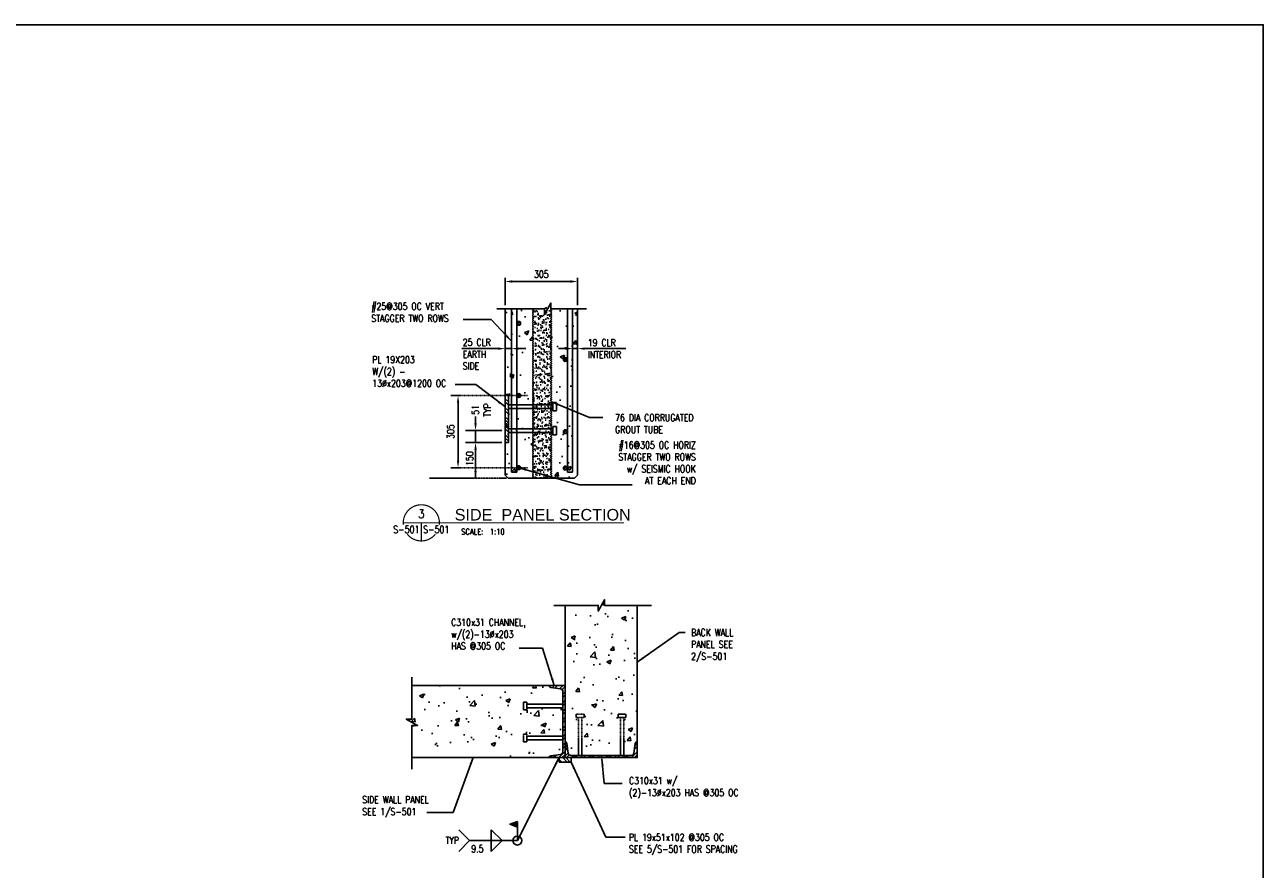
# Model space of a CAD drawing. Header units: millimetres. Extents: x 0 to 65074, y -1001 to 24994.
# Tile 6 of 6: x 59841 to 65074, y 1679 to 5247. Entities that reach past the tile are written whole.
import ezdxf
from ezdxf.enums import TextEntityAlignment as Align

# ---------------------------------------------------------------- set-up
doc = ezdxf.new("R2010")
doc.units = ezdxf.units.MM
doc.linetypes.add('CENTER2', pattern=[1.125, 0.75, -0.125, 0.125, -0.125])
doc.linetypes.add('HIDDEN2', pattern=[0.1875, 0.125, -0.0625])
for name, color, linetype in [('A-Anno-Note', 2, 'Continuous'), ('E-ANNO-TEXT', 3, 'Continuous'), ('S-ANNO-CNTR', 1, 'CENTER2'), ('S-ANNO-DIMS', 2, 'Continuous'), ('S-ANNO-REVS_B', 3, 'Continuous'), ('S-ANNO-SHDE', 8, 'Continuous'), ('S-ANNO-TEXT', 3, 'Continuous'), ('S-BREAK', 1, 'Continuous'), ('S-SECT-CONC', 3, 'Continuous'), ('S-SECT-PATT', 1, 'Continuous'), ('S-SECT-RBAR', 5, 'Continuous'), ('S-SECT-STLS', 3, 'Continuous'), ('S-STRL-MISC', 2, 'Continuous')]:
    doc.layers.add(name, color=color, linetype=linetype)
doc.styles.add('BASE12', font='romans.shx', dxfattribs={"width": 0.8, "height": 1.5})
doc.styles.add('ROMANS', font='ROMANS.shx', dxfattribs={"width": 0.8})
doc.styles.add('SWISS', font='swiss.ttf', dxfattribs={"width": 0.8, "height": 0.25})
doc.styles.add('Text', font='romans.shx', dxfattribs={"width": 0.8, "height": 3})
doc.dimstyles.get("Standard").update_dxf_attribs({"dimtxt": 0.125, "dimasz": 0.125, "dimexe": 0.18, "dimexo": 0.0625, "dimgap": 0.125, "dimtad": 0, "dimtih": 1, "dimtoh": 1, "dimdec": 4, "dimzin": 0, "dimdsep": 46, "dimtxsty": 'Text', "dimcen": 0.125, "dimclrt": 2, "dimadec": 0, "dimazin": 0, "dimtfac": 1, "dimtdec": 4, "dimtofl": 0, "dimtmove": 0, "dimatfit": 3, "dimfxl": 0.18, "dimtolj": 1, "dimtzin": 0, "dimarcsym": 0})
pattern_1 = [(45, (5502.264, -8493.055), (-6.717501, 6.717501), []), (45, (5502.264, -8488.305), (-6.717501, 6.717501), [])]
pattern_2 = [(45, (5606.2, -8493.055), (-6.717501, 6.717501), []), (45, (5606.2, -8488.305), (-6.717501, 6.717501), [])]
pattern_3 = [(50, (-297.19, 0), (182.1841, -15.93904), [19.05, -209.55]), (355, (-297.19, 0), (-35.24284, 191.0568), [15.24, -167.64]), (100.4514, (-282, -1.33), (146.9414, 175.11764), [16.19, -178.0901]), (46.1842, (-297.19, 50.8), (271.0792, -42.0418), [28.575, -314.325]), (96.6356, (-274.6, 47.3), (237.4043, 247.4259), [24.285, -267.1351]), (351.1842, (-297.2, 50.8), (237.4041, 247.4261), [22.86, -251.46]), (21, (-271.79, 38.1), (151.6144, -102.2652), [19.05, -209.55]), (326, (-271.79, 38.1), (61.8021, 184.1881), [15.24, -167.64]), (71.4514, (-259.15, 29.58), (213.41655, 81.92275), [16.19, -178.0901]), (37.5, (-297.187, 0), (3.0886, 84.55504), [0, -165.608, 0, -170.18, 0, -168.275]), (7.5, (-297.19, 0), (66.81966, 100.18057), [0, -97.028, 0, -161.798, 0, -64.135]), (327.5, (-353.83, 0), (135.5909, -5.72894), [0, -63.5, 0, -198.12, 0, -262.89]), (317.5, (-379.23, 0), (148.12929, 25.42667), [0, -82.55, 0, -131.572, 0, -186.69])]

# ---------------------------------------------------------------- blocks, each defined once
blk = doc.blocks.new('DETNAME')
at = {"layer": 'A-Anno-Note', "const_width": 0.528}
for points in [[(15.84, -0.78, 1.103686), (0.04, -0.78, 1)], [(14.11, -4.99, -0.477231), (1.77, -4.99, -0.477231)]]:
    blk.add_lwpolyline(points, format="xyb", dxfattribs=at)
at = {"layer": 'A-Anno-Note'}
for points, const_width in [([(0, 0), (92.59, 0)], 0.396), ([(7.94, 0), (7.94, -7.94)], 0.528)]:
    blk.add_lwpolyline(points, dxfattribs=dict(at, const_width=const_width))
at = {"color": 6, "style": 'ROMANS', "width": 0.8}
blk.add_attdef('00', text='', height=3.17, dxfattribs=at).set_placement((7.94, 3.97), align=Align.MIDDLE)
at = {"color": 2, "style": 'SWISS'}
blk.add_attdef('DETAILNAME', (28.58, 1.28), '', height=6.35, dxfattribs=at)
at = {"layer": 'A-Anno-Note', "style": 'ROMANS', "width": 0.8}
blk.add_attdef('S-', text='', height=3.17, dxfattribs=at).set_placement((7.14, -4.47), align=Align.RIGHT)
for tag, p in [('S-', (8.73, -4.47)), ('SCALE:', (28.41, -5.14))]:
    blk.add_attdef(tag, p, '', height=3.17, dxfattribs=at)
blk = doc.blocks.new('Weld_Field')
blk.add_hatch(color=256).paths.add_polyline_path([(0, 0.315), (-0.124, 0.27), (0, 0.225)])
blk.add_line((0, 0), (0, 0.225))
blk.add_lwpolyline([(0, 0.315), (-0.124, 0.27), (0, 0.225)], close=True)

msp = doc.modelspace()

# ---------------------------------------------------------------- hatches: boundary and pattern name
at = {"layer": 'S-ANNO-SHDE'}
h = msp.add_hatch(dxfattribs=at)
h.set_pattern_fill('AR-CONC', color=256, scale=25.4, style=0)
h.set_pattern_definition([(50, (-320.79, -410.04), (182.1841, -15.93904), [19.05, -209.55]), (355, (-320.79, -410.04), (-35.24284, 191.0568), [15.24, -167.64]), (100.4514, (-305.6, -411.37), (146.9414, 175.11764), [16.19, -178.0901]), (46.1842, (-320.8, -359.24), (271.0792, -42.0418), [28.575, -314.325]), (96.6356, (-298.2, -362.75), (237.4043, 247.4259), [24.285, -267.1351]), (351.1842, (-320.8, -359.24), (237.4041, 247.4261), [22.86, -251.46]), (21, (-295.39, -371.94), (151.6144, -102.2652), [19.05, -209.55]), (326, (-295.39, -371.94), (61.8021, 184.1881), [15.24, -167.64]), (71.4514, (-282.76, -380.47), (213.41655, 81.92275), [16.19, -178.0901]), (37.5, (-320.79, -410.043), (3.0886, 84.55504), [0, -165.608, 0, -170.18, 0, -168.275]), (7.5, (-320.79, -410.04), (66.81966, 100.18057), [0, -97.028, 0, -161.798, 0, -64.135]), (327.5, (-377.43, -410.04), (135.5909, -5.72894), [0, -63.5, 0, -198.12, 0, -262.89]), (317.5, (-402.83, -410.04), (148.12929, 25.42667), [0, -82.55, 0, -131.572, 0, -186.69])])
h.paths.add_polyline_path([(61870.8, 4046.9), (61871, 3344.2), (61884, 3331.2), (61987.2, 3332.6), (61987.2, 4046.9)])
h.paths.add_polyline_path([(62066.6, 4046.9), (62176.9, 4046.9), (62176.9, 3344.2), (62163.9, 3331.2), (62065.4, 3331.2)])
h = msp.add_hatch(dxfattribs=at)
h.set_pattern_fill('AR-CONC', color=256, scale=25.4, style=0)
h.set_pattern_definition(pattern_3)
h.paths.add_polyline_path([(62429.1, 2793.3), (62291.3, 2793.3), (62291.3, 2817.3), (62264.2, 2769.3), (62264.2, 2793.3), (62124.1, 2793.3), (62124.1, 2217.2, -0.376373), (62132.2, 2210.2), (62137.8, 2169.4, 0.372741), (62149.5, 2159.3), (62180.9, 2159.3), (62180.9, 2319.4), (62171.4, 2319.4), (62171.4, 2333.7), (62204.8, 2333.7), (62204.8, 2319.4), (62195.2, 2319.4), (62195.2, 2159.3), (62357.8, 2159.3), (62357.8, 2319.4), (62348.2, 2319.4), (62348.2, 2333.7), (62381.6, 2333.7), (62381.6, 2319.4), (62372, 2319.4), (62372, 2159.3), (62403.5, 2159.3, 0.372741), (62415.2, 2169.4), (62420.8, 2210.2, -0.375405), (62428.9, 2217.2)])
h = msp.add_hatch(dxfattribs=at)
h.set_pattern_fill('AR-CONC', color=256, scale=25.4, style=0)
h.set_pattern_definition(pattern_3)
h.paths.add_polyline_path([(62115, 2361.2), (61963, 2361.2), (61963, 2351.7), (61948.7, 2351.7), (61948.7, 2385.1), (61963, 2385.1), (61963, 2375.5), (62115, 2375.5), (62115, 2429.8, 0.372741), (62104.9, 2441.5), (62064.1, 2447.1, -0.375579), (62057.1, 2455.2), (61477.1, 2455), (61477.2, 2313.4), (61453.2, 2313.4), (61501.1, 2286.3), (61477.2, 2286.3), (61477.2, 2150.2), (62057.1, 2150.2, -0.376373), (62064.1, 2158.3), (62104.9, 2163.9, 0.372741), (62115, 2175.6), (62115, 2226.1), (61963, 2226.1), (61963, 2216.5), (61948.7, 2216.5), (61948.7, 2249.9), (61963, 2249.9), (61963, 2240.3), (62115, 2240.3)])
at = {"layer": 'S-SECT-PATT'}
h = msp.add_hatch(dxfattribs=at)
h.set_pattern_fill('AR-SAND', color=256, scale=11.999976, style=0)
h.set_pattern_definition([(37.5, (5555.254, -8481.532), (-0.755919, 23.121839), [0, -18.2399635, 0, -20.399959, 0, -19.499961]), (7.5, (5555.254, -8481.532), (21.237278, 33.865685), [0, -9.8399803, 0, -16.439967, 0, -6.2999874]), (327.5, (5540.494, -8481.532), (37.3696276, 0.0679085), [0, -5.999988, 0, -21.599957, 0, -28.1999436]), (317.5, (5540.494, -8481.53), (36.073447, 10.532086), [0, -2.999994, 0, -14.1599717, 0, -16.1999676])])
h.paths.add_polyline_path([(62045.8, 4059.1), (62024.7, 4021.7), (62024.7, 4045), (62018.7, 4034.4), (62018.7, 4045.7), (61989.4, 4045.7), (61989.4, 3330), (62065.4, 3330), (62065.4, 4045.7), (62051.8, 4045.7), (62051.8, 4058.4), (62045.8, 4058.4)])
h = msp.add_hatch(dxfattribs=at)
h.set_pattern_fill('STEEL', color=256, scale=75.999848, style=0)
h.set_pattern_definition(pattern_1)
edge = h.paths.add_edge_path()
edge.add_arc((61928.4, 3985.4), 8, 0, 360)
h = msp.add_hatch(dxfattribs=at)
h.set_pattern_fill('STEEL', color=256, scale=75.999848, style=0)
h.set_pattern_definition(pattern_2)
edge = h.paths.add_edge_path()
edge.add_arc((62125.1, 3832.4), 8, 0, 360)
h = msp.add_hatch(dxfattribs=at)
h.set_pattern_fill('STEEL', color=1, scale=215.999568, angle=-90, style=0)
h.set_pattern_definition([(315, (48286.654, 23538.065), (19.091845, 19.091845), []), (315, (48300.154, 23538.065), (19.091845, 19.091845), [])])
h.paths.add_polyline_path([(61870.9, 3684.4), (61870.9, 3481.4), (61884.7, 3481.4), (61884.7, 3684.4)])
h = msp.add_hatch(dxfattribs=at)
h.set_pattern_fill('STEEL', color=256, scale=75.999848, style=0)
h.set_pattern_definition(pattern_1)
edge = h.paths.add_edge_path()
edge.add_arc((61928.4, 3680.4), 8, 0, 360)
h = msp.add_hatch(dxfattribs=at)
h.set_pattern_fill('STEEL', color=256, scale=75.999848, style=0)
h.set_pattern_definition(pattern_2)
edge = h.paths.add_edge_path()
edge.add_arc((62125.1, 3527.4), 8, 0, 360)
h = msp.add_hatch(dxfattribs=at)
h.set_pattern_fill('STEEL', color=256, scale=31.999936, style=0)
h.set_pattern_definition([(45, (5552.6, -8493.055), (-2.82842147, 2.82842147), []), (45, (5552.6, -8491.055), (-2.82842147, 2.82842147), [])])
edge = h.paths.add_edge_path()
edge.add_arc((61928.4, 3375.4), 8, 0, 360)
h = msp.add_hatch(dxfattribs=at)
h.set_pattern_fill('STEEL', color=256, scale=75.999848, style=0)
h.set_pattern_definition([(45, (5606.2, -8646.566), (-6.717501, 6.717501), []), (45, (5606.2, -8641.816), (-6.717501, 6.717501), [])])
edge = h.paths.add_edge_path()
edge.add_arc((62125.1, 3373.9), 8, 0, 360)
h = msp.add_hatch(dxfattribs=at)
h.set_pattern_fill('STEEL', color=256, scale=203.199594, angle=-90, style=0)
h.set_pattern_definition([(225, (118732.18, -605.813), (-17.960476, 17.960476), []), (225, (118719.48, -605.813), (-17.960476, 17.960476), [])])
h.paths.add_polyline_path([(62057.1, 2455.2), (62124.1, 2455.2), (62124.1, 2150.2), (62057.1, 2150.2, -0.372741), (62064, 2158.2), (62104.7, 2163.9, 0.376373), (62115, 2175.6), (62115, 2429.8, 0.376373), (62104.7, 2441.5), (62064, 2447.2, -0.372741)])
h = msp.add_hatch(dxfattribs=at)
h.set_pattern_fill('STEEL', color=256, scale=203.199594, style=0)
h.set_pattern_definition([(45, (11440.381, -8487.403), (-17.960476, 17.960476), []), (45, (11440.381, -8474.703), (-17.960476, 17.960476), [])])
edge = h.paths.add_edge_path()
edge.add_arc((62403.5, 2171.1), 11.8, 270, 352.5, ccw=False)
edge.add_line((62403.5, 2159.3), (62149.5, 2159.3))
edge.add_arc((62149.5, 2171.1), 11.8, 187.5, 270, ccw=False)
edge.add_line((62137.8, 2169.6), (62132.2, 2210.2))
edge.add_arc((62124.1, 2209.1), 8.13, 7.5, 90)
edge.add_line((62124.1, 2217.2), (62124.1, 2150.2))
edge.add_line((62124.1, 2150.2), (62428.9, 2150.2))
edge.add_line((62428.9, 2150.2), (62428.9, 2217.2))
edge.add_arc((62428.9, 2209.1), 8.13, 90, 172.5)
edge.add_line((62420.8, 2210.2), (62415.2, 2169.6))
h = msp.add_hatch(dxfattribs=at)
h.set_pattern_fill('STEEL', color=256, scale=203.199594, angle=90, style=0)
h.set_pattern_definition([(135, (9586.323, -8494.31), (-17.960476, -17.960476), []), (135, (9573.623, -8494.31), (-17.960476, -17.960476), [])])
h.paths.add_polyline_path([(62098.6, 2131.2), (62149.6, 2131.2), (62149.6, 2150.2), (62098.6, 2150.2)])

# ---------------------------------------------------------------- linework, layer by layer
at = {"color": 2, "const_width": 3.85}
msp.add_lwpolyline([(62331.6, 3142.3), (62373.4, 3142.3)], dxfattribs=at)
at = {"layer": 'Defpoints'}
msp.add_lwpolyline([(55777.6, 5247), (65074, 5247), (65074, -1001.3), (55777.6, -1001.3)], close=True, dxfattribs=at)
at = {"layer": 'E-ANNO-TEXT', "color": 1}
msp.add_lwpolyline([(61870.9, 3684.4), (61870.9, 3481.4), (61884.7, 3481.4), (61884.7, 3684.4)], close=True, dxfattribs=at)
at = {"layer": 'S-ANNO-CNTR', "ltscale": 5}
for p, q in [((61965.7, 3680.4), (61641.5, 3680.4)), ((61965.7, 3375.4), (61641.5, 3375.4))]:
    msp.add_line(p, q, dxfattribs=at)
at = {"layer": 'S-ANNO-CNTR', "ltscale": 10}
for p, q in [((61703.2, 3532.4), (61858.5, 3532.4)), ((61703.2, 3481.4), (61858.5, 3481.4)), ((61876.1, 3331.4), (61551.9, 3331.4))]:
    msp.add_line(p, q, dxfattribs=at)
at = {"layer": 'S-ANNO-DIMS', "color": 2}
msp.add_line((61672, 3405.4), (61672, 3650.4), dxfattribs=at)
at = {"layer": 'S-ANNO-DIMS'}
for p, q in [((61674.8, 1845.6), (61720.5, 1799.9)), ((61812.3, 1845.6), (61812.3, 1754.2)), ((61812.3, 1845.6), (61858, 1799.9)), ((61674.8, 1754.2), (61720.5, 1799.9)), ((61922.5, 1799.9), (61720.5, 1799.9)), ((61812.3, 1754.2), (61858, 1799.9))]:
    msp.add_line(p, q, dxfattribs=at)
msp.add_circle((61922.5, 1799.9), 18.9, dxfattribs=at)
at = {"layer": 'S-ANNO-DIMS', "color": 2}
for points in [[(61667, 3650.4), (61677, 3650.4), (61672, 3680.4)], [(61667, 3405.4), (61677, 3405.4), (61672, 3375.4)]]:
    msp.add_solid(points, dxfattribs=at)
at = {"layer": 'S-ANNO-REVS_B', "color": 2}
for p, q in [((61745.9, 3592.4), (61745.9, 3562.4)), ((61745.9, 3532.4), (61745.9, 3481.4)), ((61745.9, 3451.4), (61745.9, 3421.4)), ((61745.9, 3451.4), (61745.9, 3331.4))]:
    msp.add_line(p, q, dxfattribs=at)
for points in [[(61740.9, 3562.4), (61750.9, 3562.4), (61745.9, 3532.4)], [(61740.9, 3451.4), (61750.9, 3451.4), (61745.9, 3481.4)], [(61740.9, 3361.4), (61750.9, 3361.4), (61745.9, 3331.4)]]:
    msp.add_solid(points, dxfattribs=at)
at = {"layer": 'S-ANNO-TEXT', "color": 2}
for p, q in [((61870.8, 4062.8), (61870.8, 4178.1)), ((61900.8, 4162.2), (62146.9, 4162.2)), ((62176.9, 4062.8), (62176.9, 4178.1)), ((61840.9, 3878.4), (61688.4, 3878.4)), ((61897.8, 3878.4), (61870.9, 3878.4)), ((61927.8, 3878.4), (61957.8, 3878.4)), ((62125.9, 3878.6), (62095.9, 3878.6)), ((62155.9, 3878.6), (62176.9, 3878.6)), ((62206.9, 3878.6), (62381.4, 3878.6)), ((61897.8, 3795.4), (61897.8, 3795.4))]:
    msp.add_line(p, q, dxfattribs=at)
for points in [[(61900.8, 4167.2), (61900.8, 4157.2), (61870.8, 4162.2)], [(62146.9, 4167.2), (62146.9, 4157.2), (62176.9, 4162.2)], [(61840.9, 3883.4), (61840.9, 3873.4), (61870.9, 3878.4)], [(61927.8, 3883.4), (61927.8, 3873.4), (61897.8, 3878.4)], [(62125.9, 3883.6), (62125.9, 3873.6), (62155.9, 3878.6)], [(62206.9, 3883.6), (62206.9, 3873.6), (62176.9, 3878.6)]]:
    msp.add_solid(points, dxfattribs=at)
at = {"layer": 'S-BREAK'}
msp.add_lwpolyline([(61835.7, 4046.9), (62037.6, 4046.9), (62037.6, 4022.9), (62064.7, 4070.8), (62064.7, 4046.9), (62214.9, 4046.9)], dxfattribs=at)
at = {"layer": 'S-SECT-CONC'}
for p, q in [((61870.8, 4046.9), (61871, 3344.2)), ((62176.9, 4046.9), (62176.9, 3344.2)), ((61884, 3331.2), (61871, 3344.2)), ((62163.9, 3331.2), (61884, 3331.2)), ((62163.9, 3331.2), (62176.9, 3344.2)), ((62124.1, 2793.3), (62124.1, 2217.2)), ((62429.1, 2793.3), (62428.9, 2217.2)), ((62124.1, 2455.2), (61477.1, 2455)), ((61477.2, 2150.2), (62057.1, 2150.2))]:
    msp.add_line(p, q, dxfattribs=at)
for points in [[(62076, 2793.3), (62264.2, 2793.3), (62264.2, 2769.3), (62291.3, 2817.3), (62291.3, 2793.3), (62489.8, 2793.4)], [(61477.2, 2102.1), (61477.2, 2286.3), (61501.1, 2286.3), (61453.2, 2313.4), (61477.2, 2313.4), (61477.1, 2490.5)]]:
    msp.add_lwpolyline(points, dxfattribs=at)
at = {"layer": 'S-SECT-RBAR'}
for p, q in [((61897.8, 4046.9), (61897.8, 3356.5)), ((61919.8, 4046.9), (61919.8, 3356.5)), ((62133.9, 4046.9), (62133.9, 3356.5)), ((62155.9, 4046.9), (62155.9, 3356.5)), ((61897.8, 3356.5), (61919.8, 3356.5)), ((62133.9, 3356.5), (62155.9, 3356.5))]:
    msp.add_line(p, q, dxfattribs=at)
for centre in [(61928.4, 3985.4), (62125.1, 3832.4), (61928.4, 3680.4), (62125.1, 3527.4), (61928.4, 3375.4), (62125.1, 3373.9)]:
    msp.add_circle(centre, 8, dxfattribs=at)
at = {"layer": 'S-SECT-STLS', "linetype": 'Continuous'}
for points in [[(62057.1, 2150.2, -0.376373), (62064.1, 2158.3), (62104.7, 2163.9, 0.376373), (62115, 2175.6), (62115, 2429.8, 0.376373), (62104.7, 2441.5), (62064.1, 2447.1, -0.376373), (62057.1, 2455.2), (62124.1, 2455.2), (62124.1, 2150.2)], [(62415.2, 2169.6, -0.376373), (62403.5, 2159.3), (62149.5, 2159.3, -0.376373), (62137.8, 2169.6), (62132.2, 2210.2, 0.376373), (62124.1, 2217.2), (62124.1, 2150.2), (62428.9, 2150.2), (62428.9, 2217.2, 0.376373), (62420.8, 2210.2)]]:
    msp.add_lwpolyline(points, format="xyb", close=True, dxfattribs=at)
msp.add_lwpolyline([(62098.6, 2131.2), (62149.6, 2131.2), (62149.6, 2150.2), (62098.6, 2150.2)], close=True, dxfattribs=at)
at = {"layer": 'S-STRL-MISC', "color": 1, "linetype": 'HIDDEN2', "ltscale": 5}
for p, q in [((61884.7, 3640.9), (62072.6, 3640.9)), ((61884.7, 3625.8), (62072.6, 3625.8)), ((61884.7, 3539.9), (62072.6, 3539.9)), ((61884.7, 3524.8), (62072.6, 3524.8))]:
    msp.add_line(p, q, dxfattribs=at)
at = {"layer": 'S-STRL-MISC', "linetype": 'HIDDEN2', "ltscale": 10}
for p, q in [((61948.7, 2385.1), (61948.7, 2351.7)), ((61963, 2385.1), (61948.7, 2385.1)), ((61963, 2385.1), (61963, 2351.7)), ((62115, 2375.5), (61963, 2375.5)), ((62115, 2361.2), (61963, 2361.2)), ((61963, 2351.7), (61948.7, 2351.7)), ((62171.4, 2333.7), (62204.8, 2333.7)), ((62171.4, 2319.4), (62171.4, 2333.7)), ((62171.4, 2319.4), (62204.8, 2319.4)), ((62180.9, 2159.3), (62180.9, 2319.4)), ((62195.2, 2159.3), (62195.2, 2319.4)), ((62204.8, 2319.4), (62204.8, 2333.7)), ((62381.6, 2333.7), (62348.2, 2333.7)), ((62348.2, 2319.4), (62348.2, 2333.7)), ((62381.6, 2319.4), (62348.2, 2319.4)), ((62357.8, 2159.3), (62357.8, 2319.4)), ((62372, 2159.3), (62372, 2319.4)), ((62381.6, 2319.4), (62381.6, 2333.7)), ((61948.7, 2216.5), (61948.7, 2249.9)), ((61963, 2249.9), (61948.7, 2249.9)), ((61963, 2216.5), (61948.7, 2216.5)), ((61963, 2216.5), (61963, 2249.9)), ((62115, 2240.3), (61963, 2240.3)), ((62115, 2226.1), (61963, 2226.1))]:
    msp.add_line(p, q, dxfattribs=at)
at = {"layer": 'S-STRL-MISC'}
for points in [[(61987.2, 4046.9, 0.293172), (61988.4, 4044, -0.530303), (61988.4, 4039.5, 0.530303), (61988.4, 4035.1, -0.530303), (61988.4, 4030.6, 0.530303), (61988.4, 4026.2, -0.530303), (61988.4, 4021.7, 0.530303), (61988.4, 4017.2, -0.530303), (61988.4, 4012.8, 0.530303), (61988.4, 4008.3, -0.530303), (61988.4, 4003.9, 0.530303), (61988.4, 3999.4, -0.530303), (61988.4, 3995, 0.530303), (61988.4, 3990.5, -0.530303), (61988.4, 3986, 0.530303), (61988.4, 3981.6, -0.530303), (61988.4, 3977.1, 0.530303), (61988.4, 3972.7, -0.530303), (61988.4, 3968.2, 0.530303), (61988.4, 3963.7, -0.530303), (61988.4, 3959.3, 0.530303), (61988.4, 3954.8, -0.530303), (61988.4, 3950.4, 0.530303), (61988.4, 3945.9, -0.530303), (61988.4, 3941.4, 0.530303), (61988.4, 3937, -0.530303), (61988.4, 3932.5, 0.530303), (61988.4, 3928.1, -0.530303), (61988.4, 3923.6, 0.530303), (61988.4, 3919.1, -0.530303), (61988.4, 3914.7, 0.530303), (61988.4, 3910.2, -0.530303), (61988.4, 3905.8, 0.530303), (61988.4, 3901.3, -0.530303), (61988.4, 3896.8, 0.530303), (61988.4, 3892.4, -0.530303), (61988.4, 3887.9, 0.530303), (61988.4, 3883.5, -0.530303), (61988.4, 3879, 0.530303), (61988.4, 3874.5, -0.530303), (61988.4, 3870.1, 0.530303), (61988.4, 3865.6, -0.530303), (61988.4, 3861.2, 0.530303), (61988.4, 3856.7, -0.530303), (61988.4, 3852.2, 0.530303), (61988.4, 3847.8, -0.530303), (61988.4, 3843.3, 0.530303), (61988.4, 3838.9, -0.530303), (61988.4, 3834.4, 0.530303), (61988.4, 3829.9, -0.530303), (61988.4, 3825.5, 0.530303), (61988.4, 3821, -0.530303), (61988.4, 3816.6, 0.530303), (61988.4, 3812.1, -0.530303), (61988.4, 3807.6, 0.530303), (61988.4, 3803.2, -0.530303), (61988.4, 3798.7, 0.530303), (61988.4, 3794.3, -0.530303), (61988.4, 3789.8, 0.530303), (61988.4, 3785.3, -0.530303), (61988.4, 3780.9, 0.530303), (61988.4, 3776.4, -0.530303), (61988.4, 3772, 0.530303), (61988.4, 3767.5, -0.530303), (61988.4, 3763, 0.530303), (61988.4, 3758.6, -0.530303), (61988.4, 3754.1, 0.530303), (61988.4, 3749.7, -0.530303), (61988.4, 3745.2, 0.530303), (61988.4, 3740.7, -0.530303), (61988.4, 3736.3, 0.530303), (61988.4, 3731.8, -0.530303), (61988.4, 3727.4, 0.530303), (61988.4, 3722.9, -0.530303), (61988.4, 3718.4, 0.530303), (61988.4, 3714, -0.530303), (61988.4, 3709.5, 0.530303), (61988.4, 3705.1, -0.530303), (61988.4, 3700.6, 0.530303), (61988.4, 3696.2, -0.530303), (61988.4, 3691.7, 0.530303), (61988.4, 3687.2, -0.530303), (61988.4, 3682.8, 0.530303), (61988.4, 3678.3, -0.530303), (61988.4, 3673.9, 0.530303), (61988.4, 3669.4, -0.530303), (61988.4, 3664.9, 0.530303), (61988.4, 3660.5, -0.530303), (61988.4, 3656, 0.530303), (61988.4, 3651.6, -0.530303), (61988.4, 3647.1, 0.530303), (61988.4, 3642.6, -0.530303), (61988.4, 3638.2, 0.530303), (61988.4, 3633.7, -0.530303), (61988.4, 3629.3, 0.530303), (61988.4, 3624.8, -0.530303), (61988.4, 3620.3, 0.530303), (61988.4, 3615.9, -0.530303), (61988.4, 3611.4, 0.530303), (61988.4, 3607, -0.530303), (61988.4, 3602.5, 0.530303), (61988.4, 3598, -0.530303), (61988.4, 3593.6, 0.530303), (61988.4, 3589.1, -0.530303), (61988.4, 3584.7, 0.530303), (61988.4, 3580.2, -0.530303), (61988.4, 3575.7, 0.530303), (61988.4, 3571.3, -0.530303), (61988.4, 3566.8, 0.530303), (61988.4, 3562.4, -0.530303), (61988.4, 3557.9, 0.530303), (61988.4, 3553.4, -0.530303), (61988.4, 3549, 0.530303), (61988.4, 3544.5, -0.530303), (61988.4, 3540.1, 0.530303), (61988.4, 3535.6, -0.530303), (61988.4, 3531.1, 0.530303), (61988.4, 3526.7, -0.530303), (61988.4, 3522.2, 0.530303), (61988.4, 3517.8, -0.530303), (61988.4, 3513.3, 0.530303), (61988.4, 3508.8, -0.530303), (61988.4, 3504.4, 0.530303), (61988.4, 3499.9, -0.530303), (61988.4, 3495.5, 0.530303), (61988.4, 3491, -0.530303), (61988.4, 3486.5, 0.530303), (61988.4, 3482.1, -0.530303), (61988.4, 3477.6, 0.530303), (61988.4, 3473.2, -0.530303), (61988.4, 3468.7, 0.530303), (61988.4, 3464.2, -0.530303), (61988.4, 3459.8, 0.530303), (61988.4, 3455.3, -0.530303), (61988.4, 3450.9, 0.530303), (61988.4, 3446.4, -0.530303), (61988.4, 3441.9, 0.530303), (61988.4, 3437.5, -0.530303), (61988.4, 3433, 0.530303), (61988.4, 3428.6, -0.530303), (61988.4, 3424.1, 0.530303), (61988.4, 3419.7, -0.530303), (61988.4, 3415.2, 0.530303), (61988.4, 3410.7, -0.530303), (61988.4, 3406.3, 0.530303), (61988.4, 3401.8, -0.530303), (61988.4, 3397.4, 0.530303), (61988.4, 3392.9, -0.530303), (61988.4, 3388.4, 0.530303), (61988.4, 3384, -0.530303), (61988.4, 3379.5, 0.530303), (61988.4, 3375.1, -0.530303), (61988.4, 3370.6, 0.530303), (61988.4, 3366.1, -0.530303), (61988.4, 3361.7, 0.530303), (61988.4, 3357.2, -0.530303), (61988.4, 3352.8, 0.530303), (61988.4, 3348.3, -0.530303), (61988.4, 3343.8, 0.530303), (61988.4, 3339.4, -0.530303), (61988.4, 3334.9, 0.408431), (61987.7, 3331.2, 0.408431)], [(62066.6, 4046.9, -0.233774), (62065.4, 4044.8, 0.530303), (62065.4, 4040.3, -0.530303), (62065.4, 4035.9, 0.530303), (62065.4, 4031.4, -0.530303), (62065.4, 4027, 0.530303), (62065.4, 4022.5, -0.530303), (62065.4, 4018, 0.530303), (62065.4, 4013.6, -0.530303), (62065.4, 4009.1, 0.530303), (62065.4, 4004.7, -0.530303), (62065.4, 4000.2, 0.530303), (62065.4, 3995.7, -0.530303), (62065.4, 3991.3, 0.530303), (62065.4, 3986.8, -0.530303), (62065.4, 3982.4, 0.530303), (62065.4, 3977.9, -0.530303), (62065.4, 3973.4, 0.530303), (62065.4, 3969, -0.530303), (62065.4, 3964.5, 0.530303), (62065.4, 3960.1, -0.530303), (62065.4, 3955.6, 0.530303), (62065.4, 3951.1, -0.530303), (62065.4, 3946.7, 0.530303), (62065.4, 3942.2, -0.530303), (62065.4, 3937.8, 0.530303), (62065.4, 3933.3, -0.530303), (62065.4, 3928.8, 0.530303), (62065.4, 3924.4, -0.530303), (62065.4, 3919.9, 0.530303), (62065.4, 3915.5, -0.530303), (62065.4, 3911, 0.530303), (62065.4, 3906.5, -0.530303), (62065.4, 3902.1, 0.530303), (62065.4, 3897.6, -0.530303), (62065.4, 3893.2, 0.530303), (62065.4, 3888.7, -0.530303), (62065.4, 3884.2, 0.530303), (62065.4, 3879.8, -0.530303), (62065.4, 3875.3, 0.530303), (62065.4, 3870.9, -0.530303), (62065.4, 3866.4, 0.530303), (62065.4, 3862, -0.530303), (62065.4, 3857.5, 0.530303), (62065.4, 3853, -0.530303), (62065.4, 3848.6, 0.530303), (62065.4, 3844.1, -0.530303), (62065.4, 3839.7, 0.530303), (62065.4, 3835.2, -0.530303), (62065.4, 3830.7, 0.530303), (62065.4, 3826.3, -0.530303), (62065.4, 3821.8, 0.530303), (62065.4, 3817.4, -0.530303), (62065.4, 3812.9, 0.530303), (62065.4, 3808.4, -0.530303), (62065.4, 3804, 0.530303), (62065.4, 3799.5, -0.530303), (62065.4, 3795.1, 0.530303), (62065.4, 3790.6, -0.530303), (62065.4, 3786.1, 0.530303), (62065.4, 3781.7, -0.530303), (62065.4, 3777.2, 0.530303), (62065.4, 3772.8, -0.530303), (62065.4, 3768.3, 0.530303), (62065.4, 3763.8, -0.530303), (62065.4, 3759.4, 0.530303), (62065.4, 3754.9, -0.530303), (62065.4, 3750.5, 0.530303), (62065.4, 3746, -0.530303), (62065.4, 3741.5, 0.530303), (62065.4, 3737.1, -0.530303), (62065.4, 3732.6, 0.530303), (62065.4, 3728.2, -0.530303), (62065.4, 3723.7, 0.530303), (62065.4, 3719.2, -0.530303), (62065.4, 3714.8, 0.530303), (62065.4, 3710.3, -0.530303), (62065.4, 3705.9, 0.530303), (62065.4, 3701.4, -0.530303), (62065.4, 3696.9, 0.530303), (62065.4, 3692.5, -0.530303), (62065.4, 3688, 0.530303), (62065.4, 3683.6, -0.530303), (62065.4, 3679.1, 0.530303), (62065.4, 3674.6, -0.530303), (62065.4, 3670.2, 0.530303), (62065.4, 3665.7, -0.530303), (62065.4, 3661.3, 0.530303), (62065.4, 3656.8, -0.530303), (62065.4, 3652.3, 0.530303), (62065.4, 3647.9, -0.530303), (62065.4, 3643.4, 0.530303), (62065.4, 3639, -0.530303), (62065.4, 3634.5, 0.530303), (62065.4, 3630, -0.530303), (62065.4, 3625.6, 0.530303), (62065.4, 3621.1, -0.530303), (62065.4, 3616.7, 0.530303), (62065.4, 3612.2, -0.530303), (62065.4, 3607.7, 0.530303), (62065.4, 3603.3, -0.530303), (62065.4, 3598.8, 0.530303), (62065.4, 3594.4, -0.530303), (62065.4, 3589.9, 0.530303), (62065.4, 3585.4, -0.530303), (62065.4, 3581, 0.530303), (62065.4, 3576.5, -0.530303), (62065.4, 3572.1, 0.530303), (62065.4, 3567.6, -0.530303), (62065.4, 3563.2, 0.530303), (62065.4, 3558.7, -0.530303), (62065.4, 3554.2, 0.530303), (62065.4, 3549.8, -0.530303), (62065.4, 3545.3, 0.530303), (62065.4, 3540.9, -0.530303), (62065.4, 3536.4, 0.530303), (62065.4, 3531.9, -0.530303), (62065.4, 3527.5, 0.530303), (62065.4, 3523, -0.530303), (62065.4, 3518.6, 0.530303), (62065.4, 3514.1, -0.530303), (62065.4, 3509.6, 0.530303), (62065.4, 3505.2, -0.530303), (62065.4, 3500.7, 0.530303), (62065.4, 3496.3, -0.530303), (62065.4, 3491.8, 0.530303), (62065.4, 3487.3, -0.530303), (62065.4, 3482.9, 0.530303), (62065.4, 3478.4, -0.530303), (62065.4, 3474, 0.530303), (62065.4, 3469.5, -0.530303), (62065.4, 3465, 0.530303), (62065.4, 3460.6, -0.530303), (62065.4, 3456.1, 0.530303), (62065.4, 3451.7, -0.530303), (62065.4, 3447.2, 0.530303), (62065.4, 3442.7, -0.530303), (62065.4, 3438.3, 0.530303), (62065.4, 3433.8, -0.530303), (62065.4, 3429.4, 0.530303), (62065.4, 3424.9, -0.530303), (62065.4, 3420.4, 0.530303), (62065.4, 3416, -0.530303), (62065.4, 3411.5, 0.530303), (62065.4, 3407.1, -0.530303), (62065.4, 3402.6, 0.530303), (62065.4, 3398.1, -0.530303), (62065.4, 3393.7, 0.530303), (62065.4, 3389.2, -0.530303), (62065.4, 3384.8, 0.530303), (62065.4, 3380.3, -0.530303), (62065.4, 3375.8, 0.530303), (62065.4, 3371.4, -0.530303), (62065.4, 3366.9, 0.530303), (62065.4, 3362.5, -0.530303), (62065.4, 3358, 0.530303), (62065.4, 3353.5, -0.530303), (62065.4, 3349.1, 0.530303), (62065.4, 3344.6, -0.530303), (62065.4, 3340.2, 0.530303), (62065.4, 3335.7, -0.527029), (62065.4, 3331.2)]]:
    msp.add_lwpolyline(points, format="xyb", dxfattribs=at)
at = {"layer": 'S-STRL-MISC', "color": 1, "linetype": 'HIDDEN2', "ltscale": 5}
for points in [[(62072.6, 3615.6), (62087.7, 3615.6), (62087.7, 3651.1), (62072.6, 3651.1)], [(62072.6, 3550.1), (62087.7, 3550.1), (62087.7, 3514.6), (62072.6, 3514.6)]]:
    msp.add_lwpolyline(points, close=True, dxfattribs=at)

# ---------------------------------------------------------------- block references
ref = msp.add_blockref('DETNAME', (61440.4, 3142.3), dxfattribs=dict(xscale=9.625228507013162, yscale=9.625228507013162, zscale=9.625228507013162))
ref.add_attrib('00', '3', dxfattribs={"color": 4, "height": 36.7, "style": 'ROMANS', "width": 0.796875}).set_placement((61516.8, 3180.5), align=Align.MIDDLE)
ref.add_attrib('SCALE:', '   SCALE:  1:10', (61641.8, 3092.8), dxfattribs={"layer": 'A-Anno-Note', "color": 4, "height": 24.448, "style": 'ROMANS', "width": 0.8})
ref.add_attrib('S-', 'S-501', (61524.4, 3099.3), dxfattribs={"layer": 'A-Anno-Note', "color": 4, "height": 30.56, "style": 'ROMANS', "width": 0.796875})
ref.add_attrib('S-', 'S-501', dxfattribs={"layer": 'A-Anno-Note', "color": 4, "height": 30.56, "style": 'ROMANS', "width": 0.8}).set_placement((61509.1, 3099.3), align=Align.RIGHT)
ref.add_attrib('DETAILNAME', ' SIDE  PANEL SECTION', (61638.9, 3152.2), dxfattribs={"color": 2, "height": 48.896, "style": 'SWISS'})
at = {"layer": 'S-ANNO-DIMS', "xscale": 253.9994919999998, "yscale": 253.9994919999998, "zscale": 253.9994919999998}
msp.add_blockref('Weld_Field', (61922.5, 1799.9), dxfattribs=at)

# ---------------------------------------------------------------- texts
at = {"layer": 'S-ANNO-REVS_B', "insert": (61770.4, 3619.5), "char_height": 30, "attachment_point": 5, "rotation": 90, "style": 'ROMANS'}
msp.add_mtext('\\A1;51\\PTYP', dxfattribs=at)
at = {"layer": 'S-ANNO-TEXT', "char_height": 30, "style": 'ROMANS'}
for s, insert, attachment_point in [('305', (62023.9, 4193.1), 5), ('25 CLR\\PEARTH\\PSIDE', (61691.8, 3854.9), 4)]:
    msp.add_mtext(s, dxfattribs=dict(at, insert=insert, attachment_point=attachment_point))
at = {"layer": 'S-ANNO-TEXT'}
for s, insert, char_height, width, attachment_point, style in [('#25@305 OC VERT\\PSTAGGER TWO ROWS', (61305.4, 4071.9), 30.079, 510.658, 1, 'BASE12'), ('19 CLR INTERIOR', (62220, 3878.5), 30, 169.21, 4, 'ROMANS'), ('PL 19X203\\PW/(2) -\\P13%%Cx203@1200 OC', (61309.5, 3847.1), 30.079, 510.658, 1, 'BASE12'), ('76 DIA CORRUGATED\\PGROUT TUBE', (62335.6, 3601.4), 30.079, 510.658, 1, 'BASE12'), ('#16@305 OC HORIZ\\PSTAGGER TWO ROWS\\Pw/ SEISMIC HOOK\\PAT EACH END', (62676.5, 3485.8), 30.079, 510.658, 3, 'BASE12'), ('C310x31 CHANNEL,\\Pw/(2)-13%%Cx203 \\PHAS @305 OC', (61642.9, 2736.9), 30.079, 610.079, 1, 'BASE12'), ('BACK WALL \\PPANEL SEE \\P2/S-501', (62656.6, 2694), 30.08, 510.658, 1, 'BASE12'), ('C310x31 w/\\P(2)-13%%Cx203 HAS @305 OC', (62394.3, 2067.7), 30.079, 606.567, 1, 'BASE12'), ('SIDE WALL PANEL\\PSEE 1/S-501', (61267, 1987.3), 30.079, 606.567, 1, 'BASE12'), ('TYP', (61618.9, 1815.9), 30.08, 606.567, 1, 'BASE12'), ('9.5', (61728, 1780.1), 30.08, 606.567, 1, 'BASE12'), ('PL 19x51x102 @305 OC\\PSEE 5/S-501 FOR SPACING', (62393.7, 1828.7), 30.079, 541.687, 1, 'BASE12')]:
    msp.add_mtext(s, dxfattribs=dict(at, insert=insert, char_height=char_height, width=width, attachment_point=attachment_point, style=style))
at = {"layer": 'S-ANNO-TEXT', "char_height": 30, "attachment_point": 5, "rotation": 90, "style": 'ROMANS'}
for s, insert in [('\\A1;305', (61641.1, 3527.9)), ('\\A1;150', (61721.3, 3413.8))]:
    msp.add_mtext(s, dxfattribs=dict(at, insert=insert))

# ---------------------------------------------------------------- leaders
at = {"layer": 'S-ANNO-DIMS'}
for points, override in [([(61897.8, 3909.4), (61812.3, 4001.2), (61694, 4001.2)], {"dimscale": 10, "dimtxt": 3, "dimasz": 3, "dimtad": 0}), ([(61867.6, 3634.7), (61747.1, 3726.4), (61660, 3726.4)], {"dimscale": 10, "dimtxt": 3, "dimasz": 3}), ([(62066.4, 3653.6), (62227.7, 3587.9), (62284.4, 3587.9)], {"dimscale": 10, "dimtxt": 3, "dimasz": 3, "dimtad": 0}), ([(61928.4, 3375.4), (62184.7, 3303.5), (62407.9, 3303.5)], {"dimscale": 10, "dimtxt": 3, "dimasz": 3, "dimtad": 0}), ([(62429, 2553.5), (62606.7, 2679.7), (62630.9, 2679.7)], {"dimscale": 10, "dimtxt": 3, "dimasz": 3, "dimtad": 0}), ([(62078.7, 2455.2), (62029.5, 2612.5), (61929.9, 2612.5)], {"dimscale": 10, "dimtxt": 3, "dimasz": 3}), ([(61735.3, 2150.2), (61651.4, 1918.2), (61540.7, 1918.2)], {"dimscale": 10, "dimtxt": 3, "dimasz": 3}), ([(62098.6, 2150.2), (61922.5, 1799.9)], {"dimscale": 10, "dimtxt": 3, "dimasz": 3}), ([(62280.2, 2145.5), (62289.8, 2041), (62365.3, 2041)], {"dimscale": 10, "dimtxt": 3, "dimasz": 3}), ([(62149.6, 2131.2), (62295.9, 1814.3), (62378.7, 1814.3)], {"dimscale": 10, "dimtxt": 3, "dimasz": 3})]:
    msp.add_leader(points, dimstyle='Standard', override=override, dxfattribs=at)

doc.saveas('drawing.dxf')
